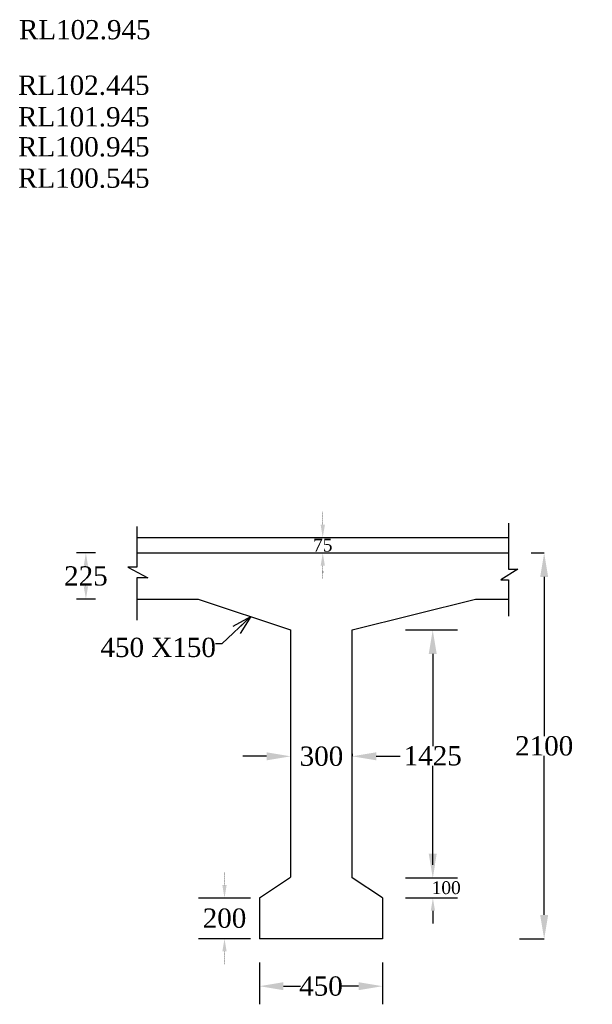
# Model space of a CAD drawing. Header units: millimetres. Extents: x -20950785 to 389010297, y -11535949 to 14056629.
# Tile 11 of 256: x 8072926 to 8095242, y -1157159 to -1118795. Entities that reach past the tile are written whole.
import ezdxf

# ---------------------------------------------------------------- set-up
doc = ezdxf.new("R2010")
doc.units = ezdxf.units.MM
doc.header["$LTSCALE"] = 60
doc.header["$MEASUREMENT"] = 0
doc.linetypes.add('DOT2', pattern=[0.125, 0, -0.125])
doc.styles.add('style1', font='txt.shx', dxfattribs={"height": 1})
doc.dimstyles.get("Standard").update_dxf_attribs({"dimtxt": 400, "dimasz": 215, "dimexe": 0.18, "dimexo": 0.0625, "dimgap": 0.09, "dimtad": 0, "dimtih": 1, "dimtoh": 1, "dimdec": 0, "dimzin": 4, "dimdsep": 46, "dimtxsty": 'Standard', "dimblk": 'OPEN90', "dimcen": 0, "dimadec": 0, "dimazin": 1, "dimtfac": 1, "dimtdec": 0, "dimtix": 1, "dimtofl": 0, "dimtmove": 0, "dimatfit": 3, "dimldrblk": 'OPEN30', "dimfxl": 1, "dimtolj": 1, "dimtzin": 0, "dimarcsym": 0})

# ---------------------------------------------------------------- blocks, each defined once
blk = doc.blocks.new('*D212')
at = {"color": 0, "linetype": 'Continuous', "lineweight": -2, "transparency": 16777216}
for p, q in [((8082268, -1156453), (8082268, -1156453)), ((8083203, -1156453), (8083866, -1156453)), ((8086133, -1156453), (8085470, -1156453)), ((8087068, -1156453), (8087068, -1156453))]:
    blk.add_line(p, q, dxfattribs=at)
for points in [[(8083203, -1156297), (8083203, -1156609), (8082268, -1156453)], [(8086133, -1156297), (8086133, -1156609), (8087068, -1156453)]]:
    blk.add_solid(points, dxfattribs=at)
at = {"layer": 'Defpoints', "color": 0, "linetype": 'Continuous', "lineweight": -2, "transparency": 16777216}
for p in [(8082268, -1156453), (8087068, -1156453), (8087068, -1156453)]:
    blk.add_point(p, dxfattribs=at)
at = {"color": 0, "linetype": 'Continuous', "transparency": 16777216, "insert": (8084668, -1156453), "char_height": 500, "attachment_point": 5}
blk.add_mtext('\\A1;{\\fTimes New Roman|b0|i0|c0|p18;\\H1.5x;450}', dxfattribs=at)
blk = doc.blocks.new('*D213')
at = {"color": 0, "linetype": 'Continuous', "lineweight": -2, "transparency": 16777216}
for p, q in [((8089029, -1151725), (8089029, -1151225)), ((8089029, -1152225), (8089029, -1152225)), ((8088096, -1153013), (8089030, -1153013)), ((8089029, -1153513), (8089029, -1154013))]:
    blk.add_line(p, q, dxfattribs=at)
for points in [[(8088946, -1151725), (8089113, -1151725), (8089029, -1152225)], [(8088946, -1153513), (8089113, -1153513), (8089029, -1153013)]]:
    blk.add_solid(points, dxfattribs=at)
at = {"layer": 'Defpoints', "color": 0, "linetype": 'Continuous', "lineweight": -2, "transparency": 16777216}
for p in [(8089029, -1152225), (8089029, -1152225), (8088096, -1153013)]:
    blk.add_point(p, dxfattribs=at)
at = {"color": 0, "linetype": 'Continuous', "transparency": 16777216, "insert": (8089029, -1152619), "char_height": 500, "attachment_point": 5}
blk.add_mtext('\\A1;{\\fTimes New Roman|b0|i0|c0|p18;\\H0.5x;           \\H2x;100}', dxfattribs=at)
blk = doc.blocks.new('*D214')
at = {"color": 0, "linetype": 'Continuous', "lineweight": -2, "transparency": 16777216}
for p, q in [((8089022, -1142573), (8089022, -1142573)), ((8089022, -1143508), (8089022, -1147098)), ((8089022, -1151290), (8089022, -1147861)), ((8089022, -1152225), (8089022, -1152225))]:
    blk.add_line(p, q, dxfattribs=at)
for points in [[(8088866, -1143508), (8089178, -1143508), (8089022, -1142573)], [(8088866, -1151290), (8089178, -1151290), (8089022, -1152225)]]:
    blk.add_solid(points, dxfattribs=at)
at = {"layer": 'Defpoints', "color": 0, "linetype": 'Continuous', "lineweight": -2, "transparency": 16777216}
for p in [(8089022, -1142573), (8089022, -1142573), (8089022, -1152225)]:
    blk.add_point(p, dxfattribs=at)
at = {"color": 0, "linetype": 'Continuous', "transparency": 16777216, "insert": (8089022, -1147480), "char_height": 500, "attachment_point": 5}
blk.add_mtext('\\A1;{\\fTimes New Roman|b0|i0|c0|p18;\\H1.5x;1425}', dxfattribs=at)
blk = doc.blocks.new('*D237')
at = {"color": 0, "linetype": 'Continuous', "lineweight": -2, "transparency": 16777216}
for p, q in [((8083486, -1147387), (8083486, -1147496)), ((8085886, -1147399), (8085886, -1147496)), ((8082551, -1147496), (8081616, -1147496)), ((8086821, -1147496), (8087756, -1147496))]:
    blk.add_line(p, q, dxfattribs=at)
for points in [[(8082551, -1147340), (8082551, -1147652), (8083486, -1147496)], [(8086821, -1147340), (8086821, -1147652), (8085886, -1147496)]]:
    blk.add_solid(points, dxfattribs=at)
at = {"layer": 'Defpoints', "color": 0, "linetype": 'Continuous', "lineweight": -2, "transparency": 16777216}
for p in [(8083486, -1147387), (8085886, -1147399), (8085886, -1147496)]:
    blk.add_point(p, dxfattribs=at)
at = {"color": 0, "linetype": 'Continuous', "transparency": 16777216, "insert": (8084686, -1147496), "char_height": 500, "attachment_point": 5}
blk.add_mtext('\\A1;{\\fTimes New Roman|b0|i0|c0|p18;\\H1.5x;300}', dxfattribs=at)
blk = doc.blocks.new('*D264')
at = {"color": 0, "linetype": 'DOT2', "lineweight": -2, "ltscale": 2, "transparency": 16777216}
for p, q in [((8084737, -1138473), (8084737, -1137973)), ((8084737, -1138973), (8084737, -1138973)), ((8084737, -1139573), (8084737, -1139573)), ((8084737, -1140073), (8084737, -1140573))]:
    blk.add_line(p, q, dxfattribs=at)
for points in [[(8084654, -1138473), (8084821, -1138473), (8084737, -1138973)], [(8084654, -1140073), (8084821, -1140073), (8084737, -1139573)]]:
    blk.add_solid(points, dxfattribs=at)
at = {"layer": 'Defpoints', "color": 0, "linetype": 'DOT2', "lineweight": -2, "ltscale": 2, "transparency": 16777216}
for p in [(8084737, -1138973), (8084737, -1138973), (8084737, -1139573)]:
    blk.add_point(p, dxfattribs=at)
at = {"color": 0, "linetype": 'DOT2', "lineweight": -2, "ltscale": 2, "transparency": 16777216, "insert": (8084737, -1139273), "char_height": 500, "attachment_point": 5}
blk.add_mtext('\\A1;{\\fTimes New Roman|b0|i0|c0|p18;75}', dxfattribs=at)
blk = doc.blocks.new('*D265')
at = {"color": 0, "linetype": 'DOT2', "lineweight": -2, "ltscale": 2, "transparency": 16777216}
for p, q in [((8080908, -1152513), (8080908, -1152013)), ((8080908, -1153013), (8080908, -1153013)), ((8080908, -1154601), (8080908, -1154601)), ((8080908, -1155101), (8080908, -1155601))]:
    blk.add_line(p, q, dxfattribs=at)
for points in [[(8080824, -1152513), (8080991, -1152513), (8080908, -1153013)], [(8080824, -1155101), (8080991, -1155101), (8080908, -1154601)]]:
    blk.add_solid(points, dxfattribs=at)
at = {"layer": 'Defpoints', "color": 0, "linetype": 'DOT2', "lineweight": -2, "ltscale": 2, "transparency": 16777216}
for p in [(8080908, -1153013), (8080908, -1154601), (8080908, -1154601)]:
    blk.add_point(p, dxfattribs=at)
at = {"color": 0, "linetype": 'DOT2', "lineweight": -2, "ltscale": 2, "transparency": 16777216, "insert": (8080908, -1153807), "char_height": 500, "attachment_point": 5}
blk.add_mtext('\\A1;{\\fTimes New Roman|b0|i0|c0|p18;\\H1.5x;200}', dxfattribs=at)
blk = doc.blocks.new('*D266')
at = {"color": 0, "linetype": 'DOT2', "lineweight": -2, "ltscale": 2, "transparency": 16777216}
for p, q in [((8075362, -1139573), (8075506, -1139573)), ((8075506, -1140073), (8075506, -1140091)), ((8075506, -1140873), (8075506, -1140854)), ((8075362, -1141373), (8075506, -1141373))]:
    blk.add_line(p, q, dxfattribs=at)
for points in [[(8075422, -1140073), (8075589, -1140073), (8075506, -1139573)], [(8075422, -1140873), (8075589, -1140873), (8075506, -1141373)]]:
    blk.add_solid(points, dxfattribs=at)
at = {"layer": 'Defpoints', "color": 0, "linetype": 'DOT2', "lineweight": -2, "ltscale": 2, "transparency": 16777216}
for p in [(8075362, -1139573), (8075506, -1139573), (8075362, -1141373)]:
    blk.add_point(p, dxfattribs=at)
at = {"color": 0, "linetype": 'DOT2', "lineweight": -2, "ltscale": 2, "transparency": 16777216, "insert": (8075506, -1140473), "char_height": 500, "attachment_point": 5}
blk.add_mtext('\\A1;{\\fTimes New Roman|b0|i0|c0|p18;\\H1.5x;225}', dxfattribs=at)
blk = doc.blocks.new('*D280')
at = {"color": 0, "linetype": 'Continuous', "lineweight": -2, "transparency": 16777216}
for p, q in [((8092859, -1139573), (8093366, -1139573)), ((8093366, -1140508), (8093366, -1146711)), ((8093366, -1153678), (8093366, -1147474)), ((8092410, -1154613), (8093366, -1154613))]:
    blk.add_line(p, q, dxfattribs=at)
for points in [[(8093210, -1140508), (8093522, -1140508), (8093366, -1139573)], [(8093210, -1153678), (8093522, -1153678), (8093366, -1154613)]]:
    blk.add_solid(points, dxfattribs=at)
at = {"layer": 'Defpoints', "color": 0, "linetype": 'Continuous', "lineweight": -2, "transparency": 16777216}
for p in [(8092859, -1139573), (8093366, -1139573), (8092410, -1154613)]:
    blk.add_point(p, dxfattribs=at)
at = {"color": 0, "linetype": 'Continuous', "transparency": 16777216, "insert": (8093366, -1147093), "char_height": 500, "attachment_point": 5}
blk.add_mtext('\\A1;{\\fTimes New Roman|b0|i0|c0|p18;\\H1.5x;2100}', dxfattribs=at)

msp = doc.modelspace()

# ---------------------------------------------------------------- linework, layer by layer
at = {"linetype": 'Continuous'}
for p, q in [((8077492.7, -1138540.57), (8077492.7, -1140121.18)), ((8091981.76, -1138407.99), (8091981.76, -1140197.75)), ((8077492.7, -1138972.87), (8091981.76, -1138972.87)), ((8077492.7, -1139572.87), (8091981.76, -1139572.87)), ((8077492.7, -1140121.18), (8077134.68, -1140121.18)), ((8077134.68, -1140121.18), (8077921.06, -1140537.79)), ((8077492.7, -1140537.79), (8077492.7, -1141426.12)), ((8077921.06, -1140537.79), (8077492.7, -1140537.79)), ((8092339.78, -1140197.75), (8091678.52, -1140614.35)), ((8091981.76, -1140197.75), (8092339.78, -1140197.75)), ((8091678.52, -1140614.35), (8091981.76, -1140614.35)), ((8091981.76, -1140614.35), (8091981.76, -1141372.87)), ((8077492.7, -1141426.12), (8077492.7, -1142190.06)), ((8090686.06, -1141372.87), (8091981.76, -1141372.87)), ((8091981.76, -1141372.87), (8091981.76, -1142032.28)), ((8083486.06, -1142572.87), (8083486.06, -1152200.77)), ((8085886.06, -1152224.58), (8085886.06, -1142572.87)), ((8087968.06, -1142572.87), (8089982.39, -1142572.87)), ((8082268.21, -1153012.68), (8083486.06, -1152200.77)), ((8087068.21, -1153012.68), (8085886.06, -1152224.58)), ((8087968.06, -1152224.58), (8089982.39, -1152224.58)), ((8079900.65, -1153012.68), (8081914.97, -1153012.68)), ((8082268.21, -1153012.68), (8082268.21, -1154612.68)), ((8087068.21, -1153012.68), (8087068.21, -1154612.68)), ((8087968.24, -1153012.68), (8089982.57, -1153012.68)), ((8079900.83, -1154600.77), (8081915.15, -1154600.77)), ((8084668.21, -1154612.68), (8082268.21, -1154612.68)), ((8087068.21, -1154612.68), (8084668.21, -1154612.68)), ((8082268.21, -1155532.87), (8082268.21, -1157158.62)), ((8087068.21, -1155532.87), (8087068.21, -1157158.62))]:
    msp.add_line(p, q, dxfattribs=at)
at = {"linetype": 'Continuous', "lineweight": -2, "ltscale": 2}
for p, q in [((8075875.31, -1139572.87), (8075136.14, -1139572.87)), ((8075875.31, -1141372.87), (8075136.14, -1141372.87))]:
    msp.add_line(p, q, dxfattribs=at)
at = {"linetype": 'Continuous'}
for points in [[(8077492.7, -1141372.87), (8079886.06, -1141372.87), (8083486.06, -1142572.87)], [(8085886.06, -1142572.87), (8090686.06, -1141372.87)]]:
    msp.add_lwpolyline(points, dxfattribs=at)

# ---------------------------------------------------------------- texts
at = {"linetype": 'Continuous', "attachment_point": 1, "style": 'style1'}
for s, insert, char_height, width in [('{\\fTimes New Roman|b0|i0|c0|p18;\\H0.7236x;RL102.945  \\H1.38197x;                 }', (8072896.64, -1118808.38), 1036.4865, 1111.7691), ('{\\fTimes New Roman|b0|i0|c0|p18;\\H0.7236x;RL102.445\\H1.38197x;                 }', (8072860.26, -1120972.95), 1036.4865, 1111.7691), ('\\pi6024.46095;{\\fTimes New Roman|b0|i0|c0|p18;\\LELEVATION OF PIER \\P\\pi3569.25186;ALONG CURRENT DIRECTION  }', (8030285.91, -1147123.55), 750, 22678.6984)]:
    msp.add_mtext(s, dxfattribs=dict(at, insert=insert, char_height=char_height, width=width))
at = {"linetype": 'Continuous', "char_height": 1036.4865, "attachment_point": 1, "style": 'style1'}
for s, insert in [('{\\fTimes New Roman|b0|i0|c0|p18;\\H0.7236x;RL101.945  \\H1.38199x;                    }', (8072860.26, -1122202.55)), ('{\\fTimes New Roman|b0|i0|c0|p18;\\H0.7236x;RL100.945\\H1.38199x;                     }', (8072860.26, -1123372.23)), ('{\\fTimes New Roman|b0|i0|c0|p18;\\H0.7236x;RL100.545    \\H1.38197x;                     }', (8072860.26, -1124593.36))]:
    msp.add_mtext(s, dxfattribs=dict(at, insert=insert))
at = {"linetype": 'Continuous', "insert": (8075854.81, -1143257.04), "char_height": 500, "attachment_point": 4}
msp.add_mtext('{\\fVerdana|b0|i0|c0|p34; \\fTimes New Roman|b0|i0|c0|p18;\\H1.5x;450 X150}', dxfattribs=at)

# ---------------------------------------------------------------- dimensions: what is measured, and where the dimension line sits
at = {"linetype": 'DOT2', "lineweight": -2, "ltscale": 2}
for base, p1, p2, text, picture, middle in [((8084737.23, -1138972.87), (8084737.23, -1139572.87), (8084737.23, -1138972.87), '{\\fTimes New Roman|b0|i0|c0|p18;75}', '*D264', (8084737.23, -1139272.87)), ((8075505.55, -1139572.87), (8075361.63, -1141372.87), (8075361.63, -1139572.87), '{\\fTimes New Roman|b0|i0|c0|p18;\\H1.5x;225}', '*D266', (8075505.55, -1140472.87)), ((8080907.81, -1154600.77), (8080907.81, -1153012.68), (8080907.81, -1154600.77), '{\\fTimes New Roman|b0|i0|c0|p18;\\H1.5x;200}', '*D265', (8080907.81, -1153806.72))]:
    dim = msp.add_linear_dim(base=base, p1=p1, p2=p2, angle=90, text=text, dimstyle='Standard', override={"dimtxt": 500, "dimasz": 500, "dimfxl": 300}, dxfattribs=at)
    dim.commit()
    dim.dimension.update_dxf_attribs({"geometry": picture, "text_midpoint": middle})
at = {"linetype": 'Continuous'}
dim = msp.add_linear_dim(base=(8093366.14, -1139572.87), p1=(8092410.29, -1154612.68), p2=(8092859.33, -1139572.87), angle=90, text='{\\fTimes New Roman|b0|i0|c0|p18;\\H1.5x;2100}', dimstyle='Standard', override={"dimtxt": 500, "dimasz": 935, "dimfxl": 300}, dxfattribs=at)
dim.commit()
dim.dimension.update_dxf_attribs({"geometry": '*D280', "text_midpoint": (8093366.14, -1147092.77)})
for base, p1, p2, text, override, picture, middle in [((8089021.99, -1142572.87), (8089021.99, -1152224.58), (8089021.99, -1142572.87), '{\\fTimes New Roman|b0|i0|c0|p18;\\H1.5x;1425}', {"dimtxt": 500, "dimasz": 935, "dimfxl": 300}, '*D214', (8089021.99, -1147479.82)), ((8089029.34, -1152224.58), (8088096.03, -1153012.68), (8089029.34, -1152224.58), '{\\fTimes New Roman|b0|i0|c0|p18;\\H0.5x;           \\H2x;100}', {"dimtxt": 500, "dimasz": 500, "dimfxl": 300}, '*D213', (8089029.34, -1152618.63))]:
    dim = msp.add_linear_dim(base=base, p1=p1, p2=p2, angle=90, text=text, dimstyle='Standard', override=override, dxfattribs=at)
    dim.commit()
    dim.dimension.update_dxf_attribs({"geometry": picture, "text_midpoint": middle, "dimtype": 160})
for base, p1, p2, text, picture, middle in [((8085886.06, -1147495.99), (8083486.06, -1147386.82), (8085886.06, -1147398.72), '{\\fTimes New Roman|b0|i0|c0|p18;\\H1.5x;300}', '*D237', (8084686.06, -1147495.99)), ((8087068.21, -1156452.82), (8082268.21, -1156452.82), (8087068.21, -1156452.82), '{\\fTimes New Roman|b0|i0|c0|p18;\\H1.5x;450}', '*D212', (8084668.21, -1156452.82))]:
    dim = msp.add_linear_dim(base=base, p1=p1, p2=p2, text=text, dimstyle='Standard', override={"dimtxt": 500, "dimasz": 935, "dimfxl": 300}, dxfattribs=at)
    dim.commit()
    dim.dimension.update_dxf_attribs({"geometry": picture, "text_midpoint": middle})

# ---------------------------------------------------------------- leaders
msp.add_leader([(8081927.55, -1142053.36), (8080801.49, -1143117.27), (8080555.19, -1143117.27)], dimstyle='Standard', override={"dimtxt": 500, "dimasz": 750, "dimfxl": 300}, dxfattribs=at)

doc.saveas('drawing.dxf')
